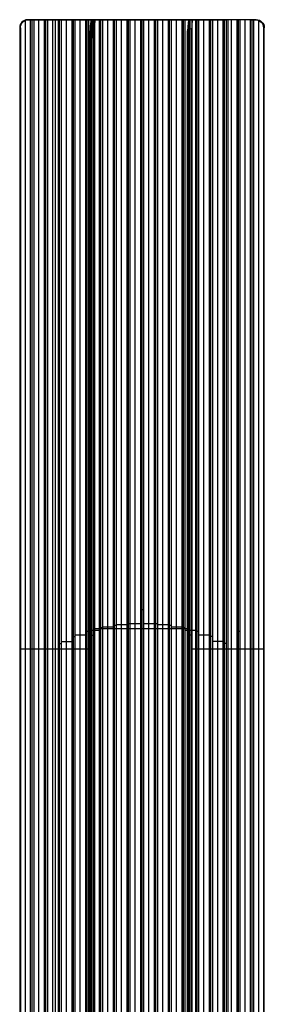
# Model space of a CAD drawing. Extents: x 16119 to 17321, y -6854 to -5812.
# Tile 68 of 68: x 16660 to 16782, y -6304 to -5812. Entities that reach past the tile are written whole.
import ezdxf

# ---------------------------------------------------------------- set-up
doc = ezdxf.new("R2010")
doc.units = 0
doc.layers.get('0').update_dxf_attribs({"linetype": 'CONTINUOUS'})

msp = doc.modelspace()

# ---------------------------------------------------------------- linework, layer by layer
for p, q in [((16662.53, -6441.86, 51.18), (16662.53, -5812.14, 51.18)), ((16663.54, -5811.87, 53.24), (16663.97, -5811.87, 51.38)), ((16695.21, -5811.87, 60.55), (16663.54, -5811.87, 53.24)), ((16663.97, -5811.87, 51.38), (16665.06, -5811.87, 51.54)), ((16665.06, -6441.86, 51.54), (16665.06, -5811.87, 51.54)), ((16665.06, -5811.87, 51.54), (16666.62, -5811.87, 52.38)), ((16665.84, -6441.86, 51.96), (16665.84, -5811.87, 51.96)), ((16666.62, -5811.87, 52.38), (16666.62, -6441.86, 52.38)), ((16666.62, -5811.87, 52.38), (16671.94, -5811.87, 53.12)), ((16669.28, -6441.86, 52.75), (16669.28, -5811.87, 52.75)), ((16671.94, -5811.87, 53.12), (16671.94, -6441.86, 53.12)), ((16671.94, -5811.87, 53.12), (16673.49, -5811.87, 53.97)), ((16672.71, -6422.99, 53.55), (16672.71, -5811.87, 53.55)), ((16673.49, -5811.87, 53.97), (16673.49, -6422.29, 53.97)), ((16673.49, -5811.87, 53.97), (16678.81, -5811.87, 54.71)), ((16676.15, -6422.47, 54.34), (16676.15, -5811.87, 54.34)), ((16677.43, -5811.87, 56.44), (16677.43, -6437.59, 56.44)), ((16678.81, -5811.87, 54.71), (16678.81, -6436.39, 54.71)), ((16678.81, -5811.87, 54.71), (16680.36, -5811.87, 55.55)), ((16679.58, -6435.37, 55.13), (16679.58, -5811.87, 55.13)), ((16680.36, -5811.87, 55.55), (16680.36, -6434.41, 55.55)), ((16680.36, -5811.87, 55.55), (16685.68, -5811.87, 56.3)), ((16683.02, -6431.63, 55.93), (16683.02, -5811.87, 55.93)), ((16685.68, -5811.87, 56.3), (16685.68, -6429.2, 56.3)), ((16685.68, -5811.87, 56.3), (16687.23, -5811.87, 57.14)), ((16686.46, -6428.49, 56.72), (16686.46, -5811.87, 56.72)), ((16687.23, -5811.87, 57.14), (16687.23, -6427.81, 57.14)), ((16687.23, -5811.87, 57.14), (16692.55, -5811.87, 57.88)), ((16689.89, -6425.84, 57.51), (16689.89, -5811.87, 57.51)), ((16692.55, -5811.87, 57.88), (16694.1, -5811.87, 58.73)), ((16692.55, -5811.87, 57.88), (16692.55, -6424.09, 57.88)), ((16693.33, -6423.58, 58.3), (16693.33, -5811.87, 58.3)), ((16694.1, -5811.87, 58.73), (16694.1, -6423.09, 58.73)), ((16694.1, -5811.87, 58.73), (16699.42, -5811.87, 59.47)), ((16695.21, -5811.87, 60.55), (16694.87, -5817.47, 62.01)), ((16695.21, -5811.87, 60.55), (16695.21, -6422.28, 60.55)), ((16697.16, -5811.87, 61), (16695.21, -5811.87, 60.55)), ((16695.9, -5811.87, 60.71), (16695.9, -5821.05, 63.23)), ((16696.76, -6421.67, 59.1), (16696.76, -5811.87, 59.1)), ((16697.16, -5811.87, 61), (16696.82, -5817.47, 62.46)), ((16697.16, -6421.28, 61), (16697.16, -5811.87, 61)), ((16743.93, -5811.87, 71.8), (16697.16, -5811.87, 61)), ((16699.42, -5811.87, 59.47), (16700.98, -5811.87, 60.31)), ((16699.42, -5811.87, 59.47), (16699.42, -6420.44, 59.47)), ((16700.2, -6420.08, 59.89), (16700.2, -5811.87, 59.89)), ((16700.98, -5811.87, 60.31), (16700.98, -6419.73, 60.31)), ((16700.98, -5811.87, 60.31), (16706.3, -5811.87, 61.06)), ((16703.64, -6418.76, 60.68), (16703.64, -5811.87, 60.68)), ((16706.3, -5811.87, 61.06), (16707.85, -5811.87, 61.9)), ((16706.3, -5811.87, 61.06), (16706.3, -6417.94, 61.06)), ((16707.07, -6417.71, 61.48), (16707.07, -5811.87, 61.48)), ((16707.85, -5811.87, 61.9), (16713.17, -5811.87, 62.64)), ((16707.85, -5811.87, 61.9), (16707.85, -6417.49, 61.9)), ((16710.51, -6416.9, 62.27), (16710.51, -5811.87, 62.27)), ((16713.17, -5811.87, 62.64), (16713.17, -6416.44, 62.64)), ((16713.17, -5811.87, 62.64), (16714.72, -5811.87, 63.49)), ((16713.94, -6416.32, 63.06), (16713.94, -5811.87, 63.06)), ((16714.72, -5811.87, 63.49), (16714.72, -6416.22, 63.49)), ((16714.72, -5811.87, 63.49), (16720.04, -5811.87, 64.23)), ((16724.43, -5811.87, 65.47), (16716.53, -5811.87, 65.47)), ((16717.38, -6415.98, 63.86), (16717.38, -5811.87, 63.86)), ((16720.04, -5811.87, 64.23), (16720.04, -6402.47, 64.23)), ((16720.04, -5811.87, 64.23), (16721.59, -5811.87, 65.07)), ((16720.54, -5811.87, 66.4), (16720.54, -6402.26, 66.4)), ((16720.73, -5811.87, 64.6), (16720.73, -5811.87, 66.44)), ((16720.82, -6402.26, 64.65), (16720.82, -5811.87, 64.65)), ((16721.59, -5811.87, 65.07), (16721.59, -6402.35, 65.07)), ((16721.59, -5811.87, 65.07), (16726.91, -5811.87, 65.81)), ((16724.25, -6415.96, 65.44), (16724.25, -5811.87, 65.44)), ((16726.91, -5811.87, 65.81), (16726.91, -6416.18, 65.81)), ((16726.91, -5811.87, 65.81), (16728.47, -5811.87, 66.66)), ((16727.69, -6416.28, 66.24), (16727.69, -5811.87, 66.24)), ((16728.47, -5811.87, 66.66), (16733.78, -5811.87, 67.4)), ((16728.47, -5811.87, 66.66), (16728.47, -6416.39, 66.66)), ((16731.12, -6416.83, 67.03), (16731.12, -5811.87, 67.03)), ((16733.78, -5811.87, 67.4), (16733.78, -6417.41, 67.4)), ((16733.78, -5811.87, 67.4), (16735.34, -5811.87, 68.25)), ((16734.56, -6417.62, 67.82), (16734.56, -5811.87, 67.82)), ((16735.34, -5811.87, 68.25), (16735.34, -6417.85, 68.25)), ((16735.34, -5811.87, 68.25), (16740.66, -5811.87, 68.99)), ((16738, -6418.65, 68.62), (16738, -5811.87, 68.62)), ((16740.66, -5811.87, 68.99), (16740.66, -6419.6, 68.99)), ((16740.66, -5811.87, 68.99), (16742.21, -5811.87, 69.83)), ((16741.43, -6419.94, 69.41), (16741.43, -5811.87, 69.41)), ((16742.21, -5811.87, 69.83), (16742.21, -6420.29, 69.83)), ((16742.21, -5811.87, 69.83), (16747.53, -5811.87, 70.57)), ((16743.93, -5811.87, 71.8), (16743.59, -5817.47, 73.26)), ((16743.93, -5811.87, 71.8), (16743.93, -6421.24, 71.8)), ((16745.87, -5811.87, 72.25), (16743.93, -5811.87, 71.8)), ((16744.62, -5811.87, 71.96), (16744.62, -5821.05, 74.48)), ((16744.87, -6421.51, 70.2), (16744.87, -5811.87, 70.2)), ((16745.87, -5811.87, 72.25), (16745.54, -5817.47, 73.71)), ((16745.87, -6422.24, 72.25), (16745.87, -5811.87, 72.25)), ((16777.54, -5811.87, 79.56), (16745.87, -5811.87, 72.25)), ((16747.53, -5811.87, 70.57), (16747.53, -6422.9, 70.57)), ((16747.53, -5811.87, 70.57), (16749.08, -5811.87, 71.42)), ((16748.31, -6423.39, 71), (16748.31, -5811.87, 71)), ((16749.08, -5811.87, 71.42), (16749.08, -6423.89, 71.42)), ((16749.08, -5811.87, 71.42), (16754.4, -5811.87, 72.16)), ((16751.74, -6425.6, 71.79), (16751.74, -5811.87, 71.79)), ((16754.4, -5811.87, 72.16), (16754.4, -6427.55, 72.16)), ((16754.4, -5811.87, 72.16), (16755.95, -5811.87, 73.01)), ((16755.18, -6428.22, 72.58), (16755.18, -5811.87, 72.58)), ((16755.95, -5811.87, 73.01), (16755.95, -6428.92, 73.01)), ((16755.95, -5811.87, 73.01), (16761.27, -5811.87, 73.75)), ((16758.61, -6431.31, 73.38), (16758.61, -5811.87, 73.38)), ((16761.27, -5811.87, 73.75), (16762.83, -5811.87, 74.59)), ((16761.27, -6434.04, 73.75), (16761.27, -5811.87, 73.75)), ((16762.05, -6434.99, 74.17), (16762.05, -5811.87, 74.17)), ((16762.83, -5811.87, 74.59), (16762.83, -6435.98, 74.59)), ((16768.14, -5811.87, 75.33), (16762.83, -5811.87, 74.59)), ((16763.66, -5811.87, 76.35), (16763.66, -6437.48, 76.35)), ((16765.49, -6422.75, 74.96), (16765.49, -5811.87, 74.96)), ((16768.14, -5811.87, 75.33), (16768.14, -6422.15, 75.33)), ((16769.7, -5811.87, 76.18), (16768.14, -5811.87, 75.33)), ((16768.92, -6422.64, 75.76), (16768.92, -5811.87, 75.76)), ((16769.7, -5811.87, 76.18), (16769.7, -6424.12, 76.18)), ((16775.02, -5811.87, 76.92), (16769.7, -5811.87, 76.18)), ((16772.36, -6441.86, 76.55), (16772.36, -5811.87, 76.55)), ((16775.02, -5811.87, 76.92), (16776.57, -5811.87, 77.77)), ((16775.02, -6441.86, 76.92), (16775.02, -5811.87, 76.92)), ((16775.79, -6441.86, 77.34), (16775.79, -5811.87, 77.34)), ((16776.57, -5811.87, 77.77), (16776.57, -6441.86, 77.77)), ((16776.57, -5811.87, 77.77), (16777.91, -5811.87, 77.95)), ((16777.91, -5811.87, 77.95), (16777.54, -5811.87, 79.56)), ((16779.23, -6441.86, 78.14), (16779.23, -5812.09, 78.14)), ((16659.64, -5815.87, 52.34), (16659.64, -6441.86, 52.34)), ((16659.64, -5815.87, 52.34), (16659.99, -5815.87, 50.83)), ((16659.82, -6441.86, 51.58), (16659.82, -5815.87, 51.58)), ((16659.99, -5815.87, 50.83), (16659.99, -6441.86, 50.83)), ((16694.87, -6422.28, 62.01), (16694.87, -5817.47, 62.01)), ((16694.87, -5817.47, 62.01), (16694.87, -6422.28, 62.01)), ((16696.88, -5816.48, 62.2), (16694.92, -5816.59, 61.78)), ((16695.04, -6422.28, 61.28), (16695.04, -5814.67, 61.28)), ((16696.82, -5817.47, 62.46), (16696.82, -6421.28, 62.46)), ((16696.99, -5814.67, 61.73), (16696.99, -6421.28, 61.73)), ((16743.59, -6421.24, 73.26), (16743.59, -5817.47, 73.26)), ((16743.59, -5817.47, 73.26), (16743.59, -5817.47, 73.26)), ((16743.59, -5817.47, 73.26), (16743.59, -5836.62, 73.26)), ((16745.6, -5816.48, 73.45), (16743.64, -5816.59, 73.03)), ((16743.76, -6421.24, 72.53), (16743.76, -5814.67, 72.53)), ((16745.54, -5817.47, 73.71), (16745.54, -6422.24, 73.71)), ((16745.54, -5817.47, 73.71), (16745.54, -6422.24, 73.71)), ((16745.71, -5814.67, 72.98), (16745.71, -6422.24, 72.98)), ((16781.44, -5815.87, 80.46), (16781.44, -6441.86, 80.46)), ((16781.89, -5815.87, 78.51), (16781.44, -5815.87, 80.46)), ((16781.66, -5815.87, 79.48), (16781.66, -6441.86, 79.48)), ((16781.89, -6441.86, 78.51), (16781.89, -5815.87, 78.51)), ((16695.62, -5821.2, 63.21), (16695.62, -6421.77, 63.21)), ((16744.34, -5821.2, 74.46), (16744.34, -6421.73, 74.46)), ((16721.59, -6107.17, 65.07), (16720.04, -6107.17, 64.23)), ((16699.42, -6117.48, 59.47), (16694.1, -6117.48, 58.73)), ((16695.21, -6117.07, 60.55), (16694.87, -6117.07, 62.01)), ((16697.16, -6116.57, 61), (16696.82, -6116.57, 62.46)), ((16743.93, -6116.57, 71.8), (16697.16, -6116.57, 61)), ((16700.98, -6116.15, 60.31), (16699.42, -6116.15, 59.47)), ((16706.3, -6115.8, 61.06), (16700.98, -6115.8, 60.31)), ((16707.85, -6114.9, 61.9), (16706.3, -6114.9, 61.06)), ((16713.17, -6114.68, 62.64), (16707.85, -6114.68, 61.9)), ((16714.72, -6114.16, 63.49), (16713.17, -6114.16, 62.64)), ((16720.04, -6114.04, 64.23), (16714.72, -6114.04, 63.49)), ((16726.91, -6114.03, 65.81), (16721.59, -6114.03, 65.07)), ((16728.47, -6114.13, 66.66), (16726.91, -6114.13, 65.81)), ((16733.78, -6114.64, 67.4), (16728.47, -6114.64, 66.66)), ((16735.34, -6114.86, 68.25), (16733.78, -6114.86, 67.4)), ((16740.66, -6115.74, 68.99), (16735.34, -6115.74, 68.25)), ((16742.21, -6116.08, 69.83), (16740.66, -6116.08, 68.99)), ((16747.53, -6117.39, 70.57), (16742.21, -6117.39, 69.83)), ((16743.93, -6116.55, 71.8), (16743.59, -6116.55, 73.26)), ((16745.87, -6117.05, 72.25), (16745.54, -6117.05, 73.71)), ((16749.08, -6117.88, 71.42), (16747.53, -6117.88, 70.57)), ((16687.23, -6120.53, 57.14), (16685.68, -6120.53, 56.3)), ((16692.55, -6119.84, 57.88), (16687.23, -6119.84, 57.14)), ((16694.1, -6117.98, 58.73), (16692.55, -6117.98, 57.88)), ((16754.4, -6119.71, 72.16), (16749.08, -6119.71, 71.42)), ((16755.95, -6120.39, 73.01), (16754.4, -6120.39, 72.16)), ((16769.7, -6117.99, 76.18), (16768.14, -6117.99, 75.33)), ((16695.21, -6126.86, 60.55), (16659.64, -6126.86, 52.34)), ((16665.06, -6126.86, 51.54), (16659.99, -6126.86, 50.83)), ((16666.62, -6126.86, 52.38), (16665.06, -6126.86, 51.54)), ((16671.94, -6126.86, 53.12), (16666.62, -6126.86, 52.38)), ((16673.49, -6126.86, 53.97), (16671.94, -6126.86, 53.12)), ((16678.81, -6126.86, 54.71), (16673.49, -6126.86, 53.97)), ((16680.36, -6124.13, 55.55), (16678.81, -6124.13, 54.71)), ((16685.68, -6123.14, 56.3), (16680.36, -6123.14, 55.55)), ((16781.44, -6126.86, 80.46), (16745.87, -6126.86, 72.25)), ((16761.27, -6122.95, 73.75), (16755.95, -6122.95, 73.01)), ((16762.83, -6123.93, 74.59), (16761.27, -6123.93, 73.75)), ((16768.14, -6126.86, 75.33), (16762.83, -6126.86, 74.59)), ((16775.02, -6126.86, 76.92), (16769.7, -6126.86, 76.18)), ((16776.57, -6126.86, 77.77), (16775.02, -6126.86, 76.92)), ((16781.89, -6126.86, 78.51), (16776.57, -6126.86, 77.77)), ((16659.99, -6128.86, 50.83), (16659.64, -6128.86, 52.34)), ((16781.89, -6128.86, 78.51), (16781.44, -6128.86, 80.46))]:
    msp.add_line(p, q)
at = {"extrusion": (-0.217286, 0.258819, 0.941169)}
for points in [[(-9045.79, 14317.29), (-9045.79, 14317.29), (-9045.68, 14317.42), (-9045.57, 14317.55), (-9045.45, 14317.69), (-9045.34, 14317.82), (-9045.23, 14317.96), (-9045.11, 14318.11), (-9045.01, 14318.25), (-9044.9, 14318.4), (-9044.8, 14318.54), (-9044.7, 14318.69), (-9044.6, 14318.83), (-9044.51, 14318.97), (-9044.42, 14319.12), (-9044.34, 14319.25), (-9044.26, 14319.39), (-9044.19, 14319.52), (-9044.13, 14319.65), (-9044.07, 14319.77), (-9044.02, 14319.89), (-9044, 14319.95), (-9043.98, 14320), (-9043.96, 14320.06), (-9043.94, 14320.11), (-9043.93, 14320.16), (-9043.91, 14320.21), (-9043.9, 14320.26), (-9043.89, 14320.3), (-9043.88, 14320.35), (-9043.87, 14320.39), (-9043.87, 14320.43), (-9043.87, 14320.45), (-9043.86, 14320.47), (-9043.86, 14320.49), (-9043.86, 14320.51), (-9043.86, 14320.53), (-9043.86, 14320.54), (-9043.86, 14320.56), (-9043.86, 14320.58), (-9043.86, 14320.59), (-9043.87, 14320.61), (-9043.87, 14320.62), (-9043.87, 14320.64), (-9043.87, 14320.65), (-9043.87, 14320.67), (-9043.88, 14320.68), (-9043.88, 14320.69), (-9043.89, 14320.71), (-9043.89, 14320.71), (-9043.89, 14320.72), (-9043.89, 14320.73), (-9043.89, 14320.73), (-9043.9, 14320.74), (-9043.9, 14320.74), (-9043.9, 14320.75), (-9043.91, 14320.75), (-9043.91, 14320.76), (-9043.91, 14320.77), (-9043.91, 14320.77), (-9043.92, 14320.78), (-9043.92, 14320.78), (-9043.92, 14320.79), (-9043.93, 14320.79), (-9043.93, 14320.8), (-9043.93, 14320.8), (-9043.94, 14320.8), (-9043.94, 14320.81), (-9043.94, 14320.81), (-9043.95, 14320.82), (-9043.95, 14320.82), (-9043.96, 14320.83), (-9043.96, 14320.83), (-9043.96, 14320.83), (-9043.97, 14320.84), (-9043.97, 14320.84), (-9043.98, 14320.84), (-9043.98, 14320.85), (-9043.98, 14320.85), (-9043.99, 14320.85), (-9043.99, 14320.86), (-9044, 14320.86), (-9044, 14320.86), (-9044.01, 14320.87), (-9044.01, 14320.87), (-9044.02, 14320.87), (-9044.02, 14320.88), (-9044.03, 14320.88), (-9044.03, 14320.88), (-9044.04, 14320.88), (-9044.05, 14320.89), (-9044.05, 14320.89), (-9044.06, 14320.89), (-9044.06, 14320.89), (-9044.07, 14320.89), (-9044.07, 14320.9), (-9044.08, 14320.9), (-9044.09, 14320.9), (-9044.09, 14320.9), (-9044.1, 14320.9), (-9044.11, 14320.9), (-9044.12, 14320.91), (-9044.13, 14320.91), (-9044.15, 14320.91), (-9044.16, 14320.91), (-9044.18, 14320.91), (-9044.19, 14320.91), (-9044.21, 14320.91), (-9044.22, 14320.91), (-9044.24, 14320.91), (-9044.26, 14320.91), (-9044.27, 14320.91), (-9044.29, 14320.91), (-9044.31, 14320.9), (-9044.33, 14320.9), (-9044.34, 14320.9), (-9044.36, 14320.89), (-9044.38, 14320.89), (-9044.42, 14320.88), (-9044.46, 14320.87), (-9044.51, 14320.85), (-9044.55, 14320.84), (-9044.6, 14320.82), (-9044.65, 14320.8), (-9044.69, 14320.78), (-9044.74, 14320.76), (-9044.8, 14320.73), (-9044.85, 14320.7), (-9044.9, 14320.68), (-9045.01, 14320.61), (-9045.13, 14320.54), (-9045.25, 14320.46), (-9045.37, 14320.38), (-9045.5, 14320.29), (-9045.63, 14320.19), (-9045.76, 14320.09), (-9045.89, 14319.98), (-9046.02, 14319.87), (-9046.15, 14319.75), (-9046.29, 14319.63), (-9046.42, 14319.51), (-9046.55, 14319.39), (-9046.68, 14319.26), (-9046.81, 14319.13), (-9046.93, 14319), (-9047.05, 14318.88), (-9047.17, 14318.75), (-9047.29, 14318.62)], [(-9083.11, 14350.57), (-9083.11, 14350.57), (-9082.99, 14350.7), (-9082.88, 14350.83), (-9082.76, 14350.97), (-9082.65, 14351.11), (-9082.54, 14351.25), (-9082.43, 14351.39), (-9082.32, 14351.53), (-9082.21, 14351.68), (-9082.11, 14351.82), (-9082.01, 14351.97), (-9081.91, 14352.11), (-9081.82, 14352.26), (-9081.73, 14352.4), (-9081.65, 14352.54), (-9081.58, 14352.67), (-9081.51, 14352.81), (-9081.44, 14352.93), (-9081.39, 14353.06), (-9081.33, 14353.17), (-9081.31, 14353.23), (-9081.29, 14353.29), (-9081.27, 14353.34), (-9081.25, 14353.39), (-9081.24, 14353.44), (-9081.22, 14353.49), (-9081.21, 14353.54), (-9081.2, 14353.59), (-9081.19, 14353.63), (-9081.19, 14353.67), (-9081.18, 14353.71), (-9081.18, 14353.73), (-9081.18, 14353.75), (-9081.18, 14353.77), (-9081.17, 14353.79), (-9081.17, 14353.81), (-9081.17, 14353.83), (-9081.17, 14353.84), (-9081.18, 14353.86), (-9081.18, 14353.88), (-9081.18, 14353.89), (-9081.18, 14353.91), (-9081.18, 14353.92), (-9081.18, 14353.94), (-9081.19, 14353.95), (-9081.19, 14353.96), (-9081.19, 14353.98), (-9081.2, 14353.99), (-9081.2, 14354), (-9081.2, 14354), (-9081.21, 14354.01), (-9081.21, 14354.02), (-9081.21, 14354.02), (-9081.21, 14354.03), (-9081.22, 14354.03), (-9081.22, 14354.04), (-9081.22, 14354.04), (-9081.22, 14354.05), (-9081.23, 14354.05), (-9081.23, 14354.06), (-9081.23, 14354.06), (-9081.24, 14354.07), (-9081.24, 14354.07), (-9081.24, 14354.08), (-9081.25, 14354.08), (-9081.25, 14354.09), (-9081.25, 14354.09), (-9081.26, 14354.1), (-9081.26, 14354.1), (-9081.26, 14354.1), (-9081.27, 14354.11), (-9081.27, 14354.11), (-9081.28, 14354.12), (-9081.28, 14354.12), (-9081.28, 14354.12), (-9081.29, 14354.13), (-9081.29, 14354.13), (-9081.3, 14354.13), (-9081.3, 14354.14), (-9081.31, 14354.14), (-9081.31, 14354.14), (-9081.32, 14354.15), (-9081.32, 14354.15), (-9081.33, 14354.15), (-9081.33, 14354.16), (-9081.34, 14354.16), (-9081.34, 14354.16), (-9081.35, 14354.16), (-9081.35, 14354.17), (-9081.36, 14354.17), (-9081.36, 14354.17), (-9081.37, 14354.17), (-9081.37, 14354.17), (-9081.38, 14354.18), (-9081.39, 14354.18), (-9081.39, 14354.18), (-9081.4, 14354.18), (-9081.41, 14354.18), (-9081.41, 14354.19), (-9081.42, 14354.19), (-9081.43, 14354.19), (-9081.45, 14354.19), (-9081.46, 14354.19), (-9081.47, 14354.19), (-9081.49, 14354.2), (-9081.5, 14354.2), (-9081.52, 14354.2), (-9081.53, 14354.2), (-9081.55, 14354.19), (-9081.57, 14354.19), (-9081.58, 14354.19), (-9081.6, 14354.19), (-9081.62, 14354.19), (-9081.64, 14354.18), (-9081.66, 14354.18), (-9081.68, 14354.18), (-9081.7, 14354.17), (-9081.74, 14354.16), (-9081.78, 14354.15), (-9081.82, 14354.14), (-9081.86, 14354.12), (-9081.91, 14354.1), (-9081.96, 14354.08), (-9082.01, 14354.06), (-9082.06, 14354.04), (-9082.11, 14354.01), (-9082.16, 14353.99), (-9082.21, 14353.96), (-9082.33, 14353.89), (-9082.44, 14353.82), (-9082.56, 14353.75), (-9082.68, 14353.66), (-9082.81, 14353.57), (-9082.94, 14353.47), (-9083.07, 14353.37), (-9083.2, 14353.26), (-9083.33, 14353.15), (-9083.47, 14353.04), (-9083.6, 14352.92), (-9083.73, 14352.79), (-9083.86, 14352.67), (-9083.99, 14352.54), (-9084.12, 14352.42), (-9084.24, 14352.29), (-9084.36, 14352.16), (-9084.48, 14352.03), (-9084.6, 14351.9)]]:
    msp.add_lwpolyline(points, dxfattribs=at)
at = {"extrusion": (-0.224951, -9.76682e-11, 0.97437)}
msp.add_arc((5815.87, 16248.43, -3696.61), 4, 180, 270, dxfattribs=at)
at = {"extrusion": (-0.224951, 0, 0.97437)}
msp.add_arc((5815.87, 16248.43, -3697.39), 4, 180, 270, dxfattribs=at)
at = {"extrusion": (0.137922, 7.09838e-13, -0.990443)}
msp.add_arc((-5815.88, 16511.79, 2247.43), 4.01, 270.1126, 0.1122, dxfattribs=at)
at = {"extrusion": (0.224951, -1.52913e-11, -0.97437)}
msp.add_arc((-5815.87, 16365.43, 3696.61), 4, 360, 90, dxfattribs=at)
at = {"extrusion": (0.224951, 0, -0.97437)}
msp.add_arc((-5815.87, 16365.43, 3697.44), 4, 0, 90, dxfattribs=at)
at = {"extrusion": (0.137922, -1.11763e-11, -0.990443)}
msp.add_arc((-5815.88, 16628.33, 2236.83), 4.01, 359.8878, 89.8874, dxfattribs=at)
at = {"extrusion": (0, -1, 0)}
for centre in [(16695.84, 62.23, 6119.87), (16744.56, 73.48, 6119.85)]:
    msp.add_arc(centre, 1, 13, 193, dxfattribs=at)

doc.saveas('drawing.dxf')
